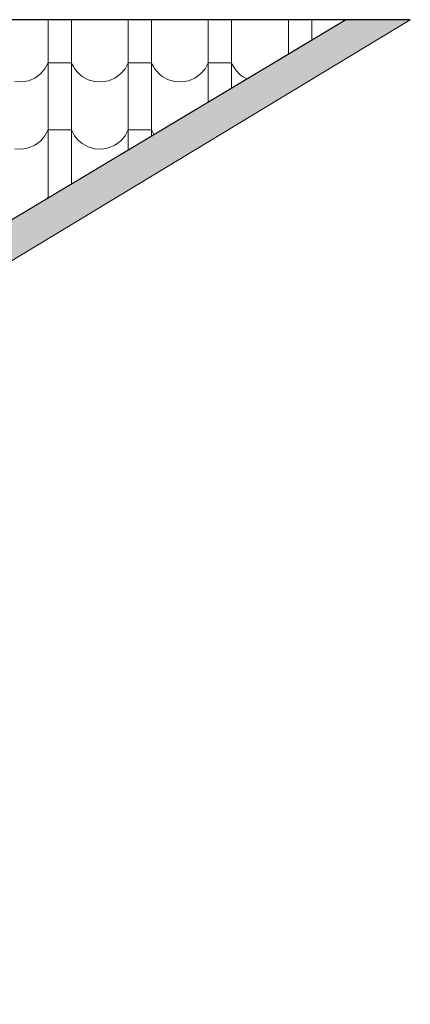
# Model space of a CAD drawing. Header units: millimetres. Extents: x -61343 to 9939, y -6894 to 7453.
# Tile 197 of 255: x 2901 to 3062, y -5473 to -5067. Entities that reach past the tile are written whole.
import ezdxf

# ---------------------------------------------------------------- set-up
doc = ezdxf.new("R2010")
doc.units = ezdxf.units.MM
doc.header["$MEASUREMENT"] = 0
doc.layers.add('810-G Ogólne', color=7, linetype='Continuous')
doc.layers.add('990-D Import IFC', color=7, linetype='Continuous')

# ---------------------------------------------------------------- blocks, each defined once
blk = doc.blocks.new('*X1830', base_point=(515069.4, 47309.9))
at = {"layer": '990-D Import IFC', "color": 251, "linetype": 'Continuous', "lineweight": 13, "true_color": 0x6a6a6a}
for p, q in [((539111.4, -38491), (539111.4, -38560.1)), ((539207.5, -38491), (539207.5, -38560.1)), ((539441.4, -38491), (539441.4, -38560.1)), ((539537.5, -38491), (539537.5, -38560.1)), ((539771.4, -38491), (539771.4, -38560.1)), ((539867.5, -38491), (539867.5, -38560.1)), ((540101.4, -38491), (540101.4, -38560.1)), ((540197.5, -38491), (540197.5, -38560.1)), ((539111.4, -38560.1), (539111.4, -38837.1)), ((539207.5, -38560.1), (539207.5, -38837.1)), ((539441.4, -38560.1), (539441.4, -38837.1)), ((539537.5, -38560.1), (539537.5, -38837.1)), ((539771.4, -38560.1), (539771.4, -38830.1)), ((539867.5, -38560.1), (539867.5, -38772.5)), ((540101.4, -38560.1), (540101.4, -38632.4)), ((540197.5, -38560.1), (540197.5, -38574.9)), ((539098.1, -38693.2), (539111.4, -38668.2)), ((539159.4, -38668.2), (539111.4, -38668.2)), ((539207.5, -38668.2), (539159.4, -38668.2)), ((539207.5, -38668.2), (539211.1, -38676.5)), ((539211.1, -38676.5), (539215.4, -38684.6)), ((539215.4, -38684.6), (539220.2, -38692.3)), ((539428.1, -38693.2), (539441.4, -38668.2)), ((539489.4, -38668.2), (539441.4, -38668.2)), ((539537.5, -38668.2), (539489.4, -38668.2)), ((539537.5, -38668.2), (539541.1, -38676.5)), ((539541.1, -38676.5), (539545.4, -38684.6)), ((539545.4, -38684.6), (539550.2, -38692.3)), ((539758.1, -38693.2), (539771.4, -38668.2)), ((539819.4, -38668.2), (539771.4, -38668.2)), ((539867.5, -38668.2), (539819.4, -38668.2)), ((539867.5, -38668.2), (539871.1, -38676.5)), ((539871.1, -38676.5), (539875.4, -38684.6)), ((539875.4, -38684.6), (539880.2, -38692.3)), ((539030.4, -38742.5), (539056.5, -38731.4)), ((539056.5, -38731.4), (539079.4, -38714.7)), ((539079.4, -38714.7), (539098.1, -38693.2)), ((539220.2, -38692.3), (539225.5, -38699.7)), ((539225.5, -38699.7), (539231.4, -38706.6)), ((539231.4, -38706.6), (539237.8, -38713.1)), ((539237.8, -38713.1), (539244.6, -38719.2)), ((539244.6, -38719.2), (539251.9, -38724.7)), ((539251.9, -38724.7), (539276.7, -38738.4)), ((539360.4, -38742.5), (539386.5, -38731.4)), ((539386.5, -38731.4), (539409.4, -38714.7)), ((539409.4, -38714.7), (539428.1, -38693.2)), ((539550.2, -38692.3), (539555.5, -38699.7)), ((539555.5, -38699.7), (539561.4, -38706.6)), ((539561.4, -38706.6), (539567.8, -38713.1)), ((539567.8, -38713.1), (539574.6, -38719.2)), ((539574.6, -38719.2), (539581.9, -38724.7)), ((539581.9, -38724.7), (539606.7, -38738.4)), ((539690.4, -38742.5), (539716.5, -38731.4)), ((539716.5, -38731.4), (539739.4, -38714.7)), ((539739.4, -38714.7), (539758.1, -38693.2)), ((539880.2, -38692.3), (539885.5, -38699.7)), ((539885.5, -38699.7), (539891.4, -38706.6)), ((539891.4, -38706.6), (539897.8, -38713.1)), ((539897.8, -38713.1), (539904.6, -38719.2)), ((539904.6, -38719.2), (539911.9, -38724.7)), ((539911.9, -38724.7), (539930.4, -38734.9)), ((538974.1, -38746.1), (539002.4, -38747.5)), ((539002.4, -38747.5), (539030.4, -38742.5)), ((539276.7, -38738.4), (539304.1, -38746.1)), ((539304.1, -38746.1), (539332.4, -38747.5)), ((539332.4, -38747.5), (539360.4, -38742.5)), ((539606.7, -38738.4), (539634.1, -38746.1)), ((539634.1, -38746.1), (539662.4, -38747.5)), ((539662.4, -38747.5), (539690.4, -38742.5)), ((539111.4, -38837.1), (539111.4, -39114.1)), ((539207.5, -38837.1), (539207.5, -39114.1)), ((539441.4, -38837.1), (539441.4, -39027.8)), ((539537.5, -38837.1), (539537.5, -38970.2)), ((539079.4, -38991.7), (539098.1, -38970.2)), ((539098.1, -38970.2), (539111.4, -38945.2)), ((539159.4, -38945.2), (539111.4, -38945.2)), ((539207.5, -38945.2), (539159.4, -38945.2)), ((539207.5, -38945.2), (539211.1, -38953.5)), ((539211.1, -38953.5), (539215.4, -38961.6)), ((539215.4, -38961.6), (539220.2, -38969.3)), ((539220.2, -38969.3), (539225.5, -38976.7)), ((539409.4, -38991.7), (539428.1, -38970.2)), ((539428.1, -38970.2), (539441.4, -38945.2)), ((539489.4, -38945.2), (539441.4, -38945.2)), ((539537.5, -38945.2), (539489.4, -38945.2)), ((539537.5, -38945.2), (539541.1, -38953.5)), ((539541.1, -38953.5), (539545.4, -38961.6)), ((539545.4, -38961.6), (539547.1, -38964.4)), ((539030.4, -39019.5), (539056.5, -39008.4)), ((539056.5, -39008.4), (539079.4, -38991.7)), ((539225.5, -38976.7), (539231.4, -38983.6)), ((539231.4, -38983.6), (539237.8, -38990.1)), ((539237.8, -38990.1), (539244.6, -38996.2)), ((539244.6, -38996.2), (539251.9, -39001.7)), ((539251.9, -39001.7), (539276.7, -39015.4)), ((539276.7, -39015.4), (539304.1, -39023.1)), ((539360.4, -39019.5), (539386.5, -39008.4)), ((539386.5, -39008.4), (539409.4, -38991.7)), ((538974.1, -39023.1), (539002.4, -39024.5)), ((539002.4, -39024.5), (539030.4, -39019.5)), ((539304.1, -39023.1), (539332.4, -39024.5)), ((539332.4, -39024.5), (539360.4, -39019.5)), ((539111.4, -39114.1), (539111.4, -39225.4)), ((539207.5, -39114.1), (539207.5, -39167.9)), ((539108.8, -39227), (539111.4, -39222.2)), ((539116.9, -39222.2), (539111.4, -39222.2))]:
    blk.add_line(p, q, dxfattribs=at)
blk = doc.blocks.new('Wypełnienie_15_3', base_point=(515069.4, 47309.9))
at = {"layer": '990-D Import IFC', "color": 251, "linetype": 'Continuous', "lineweight": 13, "true_color": 0x6a6a6a}
blk.add_blockref('*X1830', (515069.4, 47309.9), dxfattribs=at)

msp = doc.modelspace()

# ---------------------------------------------------------------- hatches: boundary and pattern name
at = {"layer": '810-G Ogólne', "linetype": 'Continuous', "lineweight": 13}
msp.add_hatch(color=7, dxfattribs=at).paths.add_polyline_path([(2375.971, -5484.404), (2385.971, -5484.404), (2425.971, -5484.404), (2425.971, -6353.481), (2440.971, -6353.518), (2440.971, -5484.404), (2440.971, -5469.404), (2397.388, -5469.404), (3062.02, -5067.404), (3035.432, -5067.404), (2375.971, -5462.404)])

# ---------------------------------------------------------------- linework, layer by layer
at = {"layer": '810-G Ogólne', "color": 7, "linetype": 'Continuous', "lineweight": 25}
msp.add_line((3062.02, -5067.404), (1535.422, -5067.404), dxfattribs=at)
at = {"layer": '810-G Ogólne', "color": 7, "linetype": 'Continuous', "lineweight": 13}
msp.add_lwpolyline([(2375.971, -5484.404), (2375.971, -5462.404), (3035.432, -5067.404), (3062.02, -5067.404), (2397.388, -5469.404), (2440.971, -5469.404), (2440.971, -5484.404), (2440.971, -6353.518), (2425.971, -6353.481), (2425.971, -5484.404), (2385.971, -5484.404)], close=True, dxfattribs=at)
at = {"layer": '990-D Import IFC', "color": 7, "linetype": 'Continuous', "lineweight": 13}
msp.add_lwpolyline([(1535.422, -5067.404), (3035.371, -5067.404), (2421.044, -5435.404), (1607.971, -5435.404), (1607.971, -5462.404), (813.971, -5462.404)], close=True, dxfattribs=at)

# ---------------------------------------------------------------- block references
at = {"layer": '990-D Import IFC', "color": 251, "linetype": 'Continuous', "lineweight": 13, "true_color": 0x6a6a6a, "xscale": 0.1, "yscale": 0.1, "zscale": 0.1}
msp.add_blockref('Wypełnienie_15_3', (508.562, 3512.683), dxfattribs=at)

doc.saveas('drawing.dxf')
